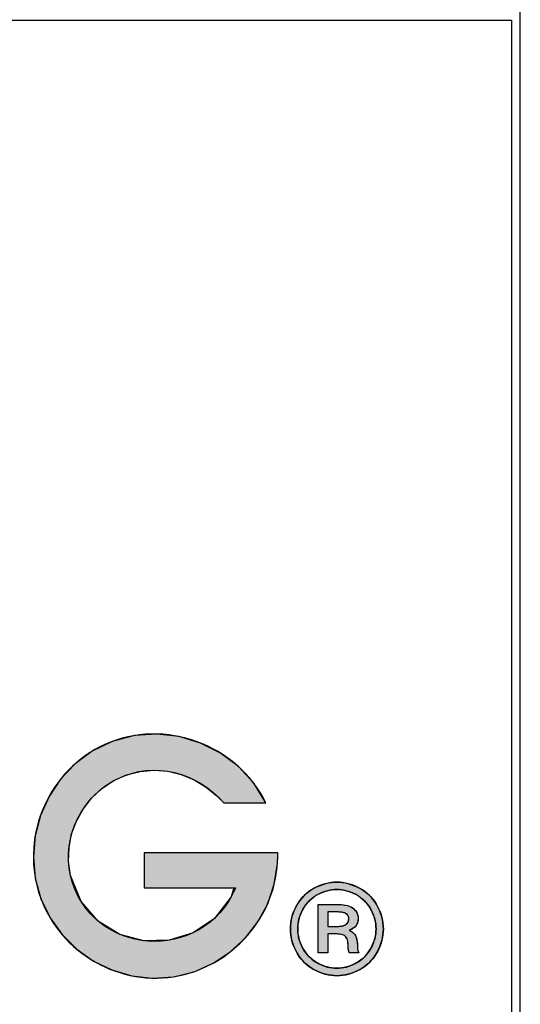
# Model space of a CAD drawing. Header units: inches. Extents: x 0 to 16.1, y 0 to 12.
# Tile 9 of 12: x 15.5 to 16, y 0.9 to 1.9. Entities that reach past the tile are written whole.
import ezdxf

# ---------------------------------------------------------------- set-up
doc = ezdxf.new("R2010")
doc.units = ezdxf.units.IN
doc.header["$MEASUREMENT"] = 0
doc.layers.add('Default', color=7, linetype='Continuous')
doc.layers.add('Layer_1', color=7, linetype='Continuous')

# ---------------------------------------------------------------- blocks, each defined once
blk = doc.blocks.new('block_2')
at = {"layer": 'Default', "linetype": 'Continuous'}
blk.add_hatch(color=7, dxfattribs=at).paths.add_polyline_path([(1.056640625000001, 0.1190999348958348), (1.056640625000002, 0.1178501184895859), (1.056640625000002, 0.1145353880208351), (1.056640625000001, 0.1098078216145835), (1.056640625, 0.1043194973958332), (1.056640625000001, 0.0987224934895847), (1.056640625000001, 0.0936688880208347), (1.056640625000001, 0.0898107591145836), (1.056640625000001, 0.0878001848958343), (1.05812743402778, 0.0876532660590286), (1.065147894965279, 0.0876532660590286), (1.076408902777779, 0.0876532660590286), (1.090214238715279, 0.0876532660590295), (1.10486768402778, 0.0876532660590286), (1.118673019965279, 0.0876532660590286), (1.12993402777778, 0.0876532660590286), (1.136954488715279, 0.0876532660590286), (1.134680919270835, 0.0797674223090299), (1.119760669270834, 0.0604260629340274), (1.100666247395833, 0.0474846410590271), (1.079049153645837, 0.0408476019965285), (1.056560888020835, 0.0404193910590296), (1.034852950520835, 0.0461044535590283), (1.015576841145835, 0.0578072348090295), (1.000384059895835, 0.0754321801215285), (0.9909261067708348, 0.0988837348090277), (0.9891624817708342, 0.1114258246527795), (0.9895272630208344, 0.1238606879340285), (0.991890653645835, 0.1359598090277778), (0.9961228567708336, 0.147494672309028), (1.002094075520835, 0.1582367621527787), (1.009674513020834, 0.1679575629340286), (1.018734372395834, 0.1764285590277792), (1.029143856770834, 0.1834212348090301), (1.04088982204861, 0.1887377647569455), (1.05317654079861, 0.1919200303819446), (1.065609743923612, 0.1929747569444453), (1.077964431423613, 0.1920035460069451), (1.090015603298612, 0.1891079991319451), (1.101538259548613, 0.1843897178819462), (1.112307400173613, 0.1779503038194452), (1.122098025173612, 0.1698913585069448), (1.128146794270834, 0.1636691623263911), (1.130561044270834, 0.1636691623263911), (1.135193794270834, 0.1636691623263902), (1.141262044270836, 0.1636691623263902), (1.147982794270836, 0.1636691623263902), (1.154573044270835, 0.1636691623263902), (1.160249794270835, 0.1636691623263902), (1.164230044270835, 0.1636691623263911), (1.165730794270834, 0.1636691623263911), (1.154846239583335, 0.181251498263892), (1.141107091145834, 0.1961930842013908), (1.125038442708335, 0.2082848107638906), (1.107165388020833, 0.21731756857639), (1.088013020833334, 0.223082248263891), (1.068106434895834, 0.2253697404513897), (1.047970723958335, 0.2239709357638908), (1.028130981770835, 0.2186767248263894), (1.010259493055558, 0.2099786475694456), (0.9949627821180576, 0.1986641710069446), (0.9820243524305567, 0.1850080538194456), (0.9716329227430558, 0.1694366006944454), (0.9639772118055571, 0.1523761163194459), (0.9592459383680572, 0.1342529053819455), (0.9576278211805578, 0.115493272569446), (0.9593115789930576, 0.096523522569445), (0.9644251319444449, 0.0779277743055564), (0.9725727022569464, 0.0609363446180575), (0.9833690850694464, 0.0458355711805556), (0.9964454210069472, 0.0328621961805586), (1.011432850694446, 0.0222529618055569), (1.027962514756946, 0.0142446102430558), (1.045665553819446, 0.0090738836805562), (1.064173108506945, 0.0069775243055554), (1.083116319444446, 0.0081922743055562), (1.101434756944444, 0.0127238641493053), (1.118436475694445, 0.0202328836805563), (1.133821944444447, 0.0303944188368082), (1.147291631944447, 0.0428835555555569), (1.158546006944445, 0.0573753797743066), (1.167285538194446, 0.0735449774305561), (1.173210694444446, 0.0910674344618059), (1.176021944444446, 0.1096178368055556), (1.176215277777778, 0.1160304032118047), (1.17621527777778, 0.1162987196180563), (1.17621527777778, 0.1167291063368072), (1.176215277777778, 0.117256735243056), (1.176215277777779, 0.1178167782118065), (1.176215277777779, 0.1183444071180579), (1.176215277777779, 0.1187747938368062), (1.176215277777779, 0.1190431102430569), (1.175656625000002, 0.1190999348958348), (1.168011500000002, 0.1190999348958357), (1.153341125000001, 0.1190999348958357), (1.134125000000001, 0.1190999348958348), (1.112842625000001, 0.1190999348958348), (1.091973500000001, 0.1190999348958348), (1.073997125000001, 0.1190999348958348), (1.061393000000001, 0.1190999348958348)])
at = {"layer": 'Default', "color": 7, "linetype": 'Continuous'}
blk.add_lwpolyline([(1.056640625, 0.1190999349), (1.056640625, 0.1178501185), (1.056640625, 0.114535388), (1.056640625, 0.1098078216), (1.056640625, 0.1043194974), (1.056640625, 0.0987224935), (1.056640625, 0.093668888), (1.056640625, 0.0898107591), (1.056640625, 0.08780018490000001), (1.058127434, 0.08765326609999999), (1.065147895, 0.08765326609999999), (1.0764089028, 0.08765326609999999), (1.0902142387, 0.08765326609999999), (1.104867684, 0.08765326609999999), (1.11867302, 0.08765326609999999), (1.1299340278, 0.08765326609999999), (1.1369544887, 0.08765326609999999), (1.1346809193, 0.0797674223), (1.1197606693, 0.0604260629), (1.1006662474, 0.0474846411), (1.0790491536, 0.040847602), (1.056560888, 0.0404193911), (1.0348529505, 0.0461044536), (1.0155768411, 0.0578072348), (1.0003840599, 0.0754321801), (0.9909261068, 0.0988837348), (0.9891624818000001, 0.1114258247), (0.9895272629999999, 0.1238606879), (0.9918906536, 0.135959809), (0.9961228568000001, 0.1474946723), (1.0020940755, 0.1582367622), (1.009674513, 0.1679575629), (1.0187343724, 0.176428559), (1.0291438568, 0.1834212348), (1.040889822, 0.1887377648), (1.0531765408, 0.1919200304), (1.0656097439, 0.1929747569), (1.0779644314, 0.192003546), (1.0900156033, 0.1891079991), (1.1015382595, 0.1843897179), (1.1123074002, 0.1779503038), (1.1220980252, 0.1698913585), (1.1281467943, 0.1636691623), (1.1305610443, 0.1636691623), (1.1351937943, 0.1636691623), (1.1412620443, 0.1636691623), (1.1479827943, 0.1636691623), (1.1545730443, 0.1636691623), (1.1602497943, 0.1636691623), (1.1642300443, 0.1636691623), (1.1657307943, 0.1636691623), (1.1548462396, 0.1812514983), (1.1411070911, 0.1961930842), (1.1250384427, 0.2082848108), (1.107165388, 0.2173175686), (1.0880130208, 0.2230822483), (1.0681064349, 0.2253697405), (1.047970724, 0.2239709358), (1.0281309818, 0.2186767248), (1.0102594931, 0.2099786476), (0.9949627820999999, 0.198664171), (0.9820243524, 0.1850080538), (0.9716329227, 0.1694366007), (0.9639772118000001, 0.1523761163), (0.9592459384, 0.1342529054), (0.9576278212, 0.1154932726), (0.9593115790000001, 0.0965235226), (0.9644251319, 0.0779277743), (0.9725727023, 0.0609363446), (0.9833690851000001, 0.0458355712), (0.9964454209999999, 0.0328621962), (1.0114328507, 0.0222529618), (1.0279625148, 0.0142446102), (1.0456655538, 0.0090738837), (1.0641731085, 0.0069775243), (1.0831163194, 0.0081922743), (1.1014347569, 0.0127238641), (1.1184364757, 0.0202328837), (1.1338219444, 0.0303944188), (1.1472916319, 0.0428835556), (1.1585460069, 0.05737537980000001), (1.1672855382, 0.0735449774), (1.1732106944, 0.09106743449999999), (1.1760219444, 0.1096178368), (1.1762152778, 0.1160304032), (1.1762152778, 0.1162987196), (1.1762152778, 0.1167291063), (1.1762152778, 0.1172567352), (1.1762152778, 0.1178167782), (1.1762152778, 0.1183444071), (1.1762152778, 0.1187747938), (1.1762152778, 0.1190431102), (1.175656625, 0.1190999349), (1.1680115, 0.1190999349), (1.153341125, 0.1190999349), (1.134125, 0.1190999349), (1.112842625, 0.1190999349), (1.0919735, 0.1190999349), (1.073997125, 0.1190999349), (1.061393, 0.1190999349), (1.056640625, 0.1190999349)], close=True, dxfattribs=at)
for points, knots in [([(1.165730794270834, 0.1636691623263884), (1.139946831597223, 0.215983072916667), (1.075046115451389, 0.240152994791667), (1.021674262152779, 0.2160101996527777), (0.9721815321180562, 0.1936170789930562), (0.9463433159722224, 0.1358981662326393), (0.9623616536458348, 0.0839708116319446), (0.9781222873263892, 0.0328708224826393), (1.030232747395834, 0), (1.083116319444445, 0.0081922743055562), (1.135552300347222, 0.0163438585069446), (1.176215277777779, 0.0627170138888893), (1.176215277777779, 0.1159735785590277)], [0, 0, 0, 0, 0.25, 0.25, 0.25, 0.5, 0.5, 0.5, 0.75, 0.75, 0.75, 1, 1, 1, 1]), ([(1.138441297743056, 0.0876532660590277), (1.109971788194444, 0.0189208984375), (1.007703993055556, 0.025736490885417), (0.990926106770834, 0.0988837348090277), (0.982950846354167, 0.1336602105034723), (1.001112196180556, 0.1698404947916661), (1.032891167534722, 0.1853841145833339), (1.065782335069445, 0.2014634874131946), (1.104709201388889, 0.190958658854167), (1.127970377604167, 0.1636691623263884)], [0, 0, 0, 0, 0.3333333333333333, 0.3333333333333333, 0.3333333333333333, 0.6666666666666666, 0.6666666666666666, 0.6666666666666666, 1, 1, 1, 1])]:
    blk.add_open_spline(points, degree=3, knots=knots, dxfattribs=at)
for points in [[(1.127970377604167, 0.1636691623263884), (1.127970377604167, 0.1636691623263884), (1.165730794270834, 0.1636691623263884), (1.165730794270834, 0.1636691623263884)], [(1.056640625, 0.119099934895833), (1.056640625, 0.119099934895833), (1.056640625, 0.0876532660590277), (1.056640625, 0.0876532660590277)], [(1.176215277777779, 0.119099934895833), (1.176215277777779, 0.119099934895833), (1.056640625, 0.119099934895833), (1.056640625, 0.119099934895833)], [(1.176215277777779, 0.1159735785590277), (1.176215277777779, 0.1159735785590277), (1.176215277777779, 0.119099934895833), (1.176215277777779, 0.119099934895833)], [(1.056640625, 0.0876532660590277), (1.056640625, 0.0876532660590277), (1.138441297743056, 0.0876532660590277), (1.138441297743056, 0.0876532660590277)]]:
    blk.add_open_spline(points, degree=3, dxfattribs=at)
blk = doc.blocks.new('block_5')
at = {"layer": 'Layer_1', "linetype": 'Continuous'}
h = blk.add_hatch(color=7, dxfattribs=at)
h.paths.add_polyline_path([(0.0415445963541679, 0.0836181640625), (0.0390655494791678, 0.0835405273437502), (0.0365985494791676, 0.0833076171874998), (0.0341427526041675, 0.0829194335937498), (0.031697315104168, 0.0823759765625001), (0.0292613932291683, 0.0816772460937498), (0.0268341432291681, 0.080823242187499), (0.0244147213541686, 0.0798139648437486), (0.0220022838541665, 0.0786494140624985), (0.0196351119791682, 0.0773327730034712), (0.0173912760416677, 0.0758804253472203), (0.0152711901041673, 0.0742942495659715), (0.013275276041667, 0.0725741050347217), (0.0114039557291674, 0.0707198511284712), (0.0096576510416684, 0.0687313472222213), (0.008036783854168, 0.0666084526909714), (0.0065417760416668, 0.0643510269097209), (0.0051750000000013, 0.0619643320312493), (0.003962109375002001, 0.0595281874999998), (0.0029109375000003, 0.0570688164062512), (0.0020214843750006, 0.0545859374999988), (0.0012937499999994, 0.0520792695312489), (0.0007277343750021, 0.0495485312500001), (0.0003234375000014, 0.0469934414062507), (8.0859375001e-05, 0.0444137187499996), (9e-16, 0.04180908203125), (7.91250000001e-05, 0.0392332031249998), (0.0003165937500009, 0.0366813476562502), (0.0007125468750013, 0.0341535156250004), (0.0012671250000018, 0.0316497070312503), (0.0019804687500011, 0.0291699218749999), (0.0028527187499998, 0.0267141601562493), (0.0038840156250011, 0.0242824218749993), (0.0050745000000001, 0.0218747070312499), (0.0064112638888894, 0.0195136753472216), (0.0078761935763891, 0.0172730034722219), (0.0094704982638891, 0.015158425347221), (0.0111937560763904, 0.0131700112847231), (0.0130455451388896, 0.0113078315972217), (0.0150254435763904, 0.0095719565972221), (0.0171330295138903, 0.0079624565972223), (0.0193678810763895, 0.0064794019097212), (0.0217254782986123, 0.0051247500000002), (0.0241327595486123, 0.0039230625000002), (0.0265636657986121, 0.002881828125), (0.0290183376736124, 0.0020009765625), (0.0314969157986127, 0.0012804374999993), (0.0339995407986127, 0.000720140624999), (0.0365263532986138, 0.0003200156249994), (0.039077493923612, 7.99921874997e-05), (0.0416531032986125, 0), (0.0442011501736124, 7.99921874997e-05), (0.0467281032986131, 0.0003200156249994), (0.04923396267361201, 0.000720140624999), (0.0517187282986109, 0.0012804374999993), (0.0541824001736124, 0.0020009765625), (0.0566249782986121, 0.002881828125), (0.0590464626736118, 0.0039230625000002), (0.0614468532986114, 0.0051247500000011), (0.0638057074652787, 0.0064794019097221), (0.06604437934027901, 0.0079624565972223), (0.0681553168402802, 0.0095719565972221), (0.0701385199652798, 0.0113078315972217), (0.0719939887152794, 0.0131700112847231), (0.0737217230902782, 0.0151584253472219), (0.07532172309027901, 0.0172730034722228), (0.0767939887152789, 0.0195136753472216), (0.0781336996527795, 0.0218747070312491), (0.0793171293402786, 0.0242824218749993), (0.0803441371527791, 0.0267141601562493), (0.0812143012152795, 0.0291699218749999), (0.0819271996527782, 0.0316497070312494), (0.0824824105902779, 0.0341535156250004), (0.0828795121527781, 0.0366813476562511), (0.0831180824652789, 0.0392332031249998), (0.0831976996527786, 0.04180908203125), (0.0831163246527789, 0.0444137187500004), (0.0828724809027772, 0.0469934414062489), (0.0824665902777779, 0.0495485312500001), (0.08189907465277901, 0.0520792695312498), (0.0811703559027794, 0.0545859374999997), (0.080280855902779, 0.0570688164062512), (0.0792309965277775, 0.0595281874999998), (0.0780211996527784, 0.0619643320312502), (0.0766589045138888, 0.0643510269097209), (0.07516720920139, 0.0666084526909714), (0.0735480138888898, 0.0687313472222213), (0.0718014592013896, 0.0707198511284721), (0.06992768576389, 0.0725741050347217), (0.0679268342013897, 0.0742942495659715), (0.0657990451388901, 0.0758804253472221), (0.0635444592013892, 0.0773327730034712), (0.061171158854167, 0.0786494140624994), (0.0587629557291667, 0.0798139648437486), (0.0563418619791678, 0.080823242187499), (0.0539078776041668, 0.0816772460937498), (0.0514610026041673, 0.0823759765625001), (0.0490012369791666, 0.0829194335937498), (0.0465285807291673, 0.0833076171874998), (0.0440430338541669, 0.0835405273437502)])
h.paths.add_polyline_path([(0.0415445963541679, 0.0770602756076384), (0.0394415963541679, 0.0769943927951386), (0.0373510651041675, 0.0767968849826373), (0.0352725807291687, 0.0764679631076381), (0.0332057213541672, 0.0760078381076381), (0.0311500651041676, 0.0754167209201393), (0.0291051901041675, 0.0746948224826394), (0.0270706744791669, 0.0738423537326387), (0.0250460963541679, 0.0728595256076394), (0.0230556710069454, 0.07174705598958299), (0.0211671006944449, 0.0705188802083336), (0.019384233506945, 0.0691775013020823), (0.0177072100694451, 0.0677228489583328), (0.016136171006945, 0.0661548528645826), (0.0146712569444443, 0.0644734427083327), (0.0133126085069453, 0.0626785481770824), (0.0120603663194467, 0.060770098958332), (0.0109131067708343, 0.0587533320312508), (0.0098896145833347, 0.0566972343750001), (0.009003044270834, 0.0546231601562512), (0.0082532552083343, 0.0525312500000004), (0.0076401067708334, 0.0504216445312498), (0.0071634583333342, 0.0482944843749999), (0.0068231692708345, 0.0461499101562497), (0.0066190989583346, 0.0439880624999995), (0.0065511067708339, 0.04180908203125), (0.0066184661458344, 0.0396569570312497), (0.0068204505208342, 0.0375219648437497), (0.0071569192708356, 0.0354042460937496), (0.0076277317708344, 0.033303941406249), (0.0082327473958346, 0.0312211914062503), (0.0089718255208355, 0.0291561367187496), (0.0098448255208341, 0.0271089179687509), (0.0108516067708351, 0.0250796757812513), (0.0119887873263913, 0.0230869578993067), (0.0132336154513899, 0.0211966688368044), (0.0145829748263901, 0.0194144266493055), (0.0160370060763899, 0.0177400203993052), (0.0175958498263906, 0.0161732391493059), (0.0192596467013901, 0.0147138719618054), (0.0210285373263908, 0.013361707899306), (0.0229026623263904, 0.0121165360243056), (0.0248789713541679, 0.0109796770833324), (0.0268965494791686, 0.0099709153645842), (0.0289328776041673, 0.0090964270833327), (0.0309879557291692, 0.0083562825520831), (0.0330617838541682, 0.0077505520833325), (0.0351543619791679, 0.0072793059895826), (0.0372656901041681, 0.0069426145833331), (0.0393957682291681, 0.006740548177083), (0.0415445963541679, 0.006673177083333), (0.0437161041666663, 0.006740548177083), (0.0458654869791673, 0.0069426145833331), (0.0479928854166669, 0.0072793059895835), (0.0500984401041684, 0.0077505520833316), (0.0521822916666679, 0.0083562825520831), (0.0542445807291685, 0.0090964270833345), (0.0562854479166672, 0.0099709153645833), (0.0583050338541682, 0.0109796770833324), (0.0602817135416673, 0.0121165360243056), (0.0621569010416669, 0.013361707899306), (0.0639273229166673, 0.0147138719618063), (0.0655926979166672, 0.0161732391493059), (0.0671527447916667, 0.0177400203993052), (0.0686071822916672, 0.0194144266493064), (0.0699557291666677, 0.0211966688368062), (0.0711981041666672, 0.0230869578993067), (0.0723340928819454, 0.0250796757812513), (0.0733448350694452, 0.0271089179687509), (0.0742208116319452, 0.0291561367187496), (0.0749620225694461, 0.0312211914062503), (0.0755684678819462, 0.0333039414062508), (0.0760401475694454, 0.0354042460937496), (0.0763770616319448, 0.0375219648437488), (0.0765792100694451, 0.0396569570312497), (0.0766465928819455, 0.04180908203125), (0.0765780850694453, 0.0439880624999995), (0.0763727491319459, 0.0461499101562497), (0.0760308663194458, 0.0482944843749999), (0.0755527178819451, 0.0504216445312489), (0.0749385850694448, 0.0525312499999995), (0.0741887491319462, 0.0546231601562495), (0.0733034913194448, 0.0566972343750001), (0.0722830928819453, 0.0587533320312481), (0.0711343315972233, 0.0607700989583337), (0.0698784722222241, 0.0626785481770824), (0.0685171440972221, 0.0644734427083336), (0.0670503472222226, 0.0661548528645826), (0.0654780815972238, 0.0677228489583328), (0.0638003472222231, 0.0691775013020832), (0.062017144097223, 0.0705188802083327), (0.0601284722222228, 0.0717470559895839), (0.0581378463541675, 0.0728595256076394), (0.0561104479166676, 0.0738423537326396), (0.0540699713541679, 0.0746948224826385), (0.0520162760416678, 0.0754167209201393), (0.0499492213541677, 0.0760078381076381), (0.0478686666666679, 0.0764679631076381), (0.0457744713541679, 0.07679688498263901), (0.0436664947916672, 0.0769943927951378)])
h = blk.add_hatch(color=7, dxfattribs=at)
h.paths.add_polyline_path([(0.0249972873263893, 0.0637139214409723), (0.0249972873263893, 0.06001476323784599), (0.0249972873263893, 0.0509350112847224), (0.0249972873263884, 0.0395012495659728), (0.0249972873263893, 0.028740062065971), (0.0249972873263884, 0.0216780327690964), (0.0251506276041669, 0.020467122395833), (0.0264116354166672, 0.020467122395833), (0.0284598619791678, 0.020467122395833), (0.030704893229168, 0.020467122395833), (0.0325563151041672, 0.0204671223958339), (0.0334237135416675, 0.020467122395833), (0.0334337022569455, 0.0216265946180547), (0.0334337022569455, 0.0249995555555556), (0.0334337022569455, 0.029423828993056), (0.0334337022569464, 0.033716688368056), (0.0334337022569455, 0.0366954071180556), (0.0334934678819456, 0.0373670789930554), (0.0342704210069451, 0.0373670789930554), (0.0356300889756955, 0.0373670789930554), (0.0371690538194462, 0.0373670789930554), (0.0384838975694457, 0.0373670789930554), (0.039171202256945, 0.0373670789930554), (0.0407800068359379, 0.0373475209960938), (0.0426079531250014, 0.0372647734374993), (0.0442047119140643, 0.0371170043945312), (0.0455707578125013, 0.0369039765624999), (0.0467065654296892, 0.0366254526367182), (0.0476064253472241, 0.0362812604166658), (0.0483441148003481, 0.0358729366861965), (0.0489985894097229, 0.0354010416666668), (0.0495707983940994, 0.0348653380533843), (0.050061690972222, 0.0342655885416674), (0.0504722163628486, 0.033601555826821), (0.0508097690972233, 0.0328301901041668), (0.0510962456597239, 0.0318218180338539), (0.0513342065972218, 0.030568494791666), (0.0515246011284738, 0.0290711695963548), (0.0516683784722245, 0.0273307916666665), (0.0517582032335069, 0.0254560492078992), (0.0517969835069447, 0.0243768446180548), (0.0518995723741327, 0.0233712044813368), (0.0520664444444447, 0.0224388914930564), (0.0522980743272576, 0.0215796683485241), (0.0525949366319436, 0.0207932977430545), (0.052984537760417, 0.020467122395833), (0.054364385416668, 0.020467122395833), (0.056467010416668, 0.020467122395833), (0.0587010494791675, 0.020467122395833), (0.0604751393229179, 0.020467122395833), (0.0611979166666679, 0.020467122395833), (0.0609707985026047, 0.0210109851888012), (0.0607731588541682, 0.0215221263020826), (0.0606054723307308, 0.0220007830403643), (0.0604682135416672, 0.0224471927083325), (0.060361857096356, 0.0228615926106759), (0.0602790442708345, 0.0232562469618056), (0.0602081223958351, 0.0237338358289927), (0.0601542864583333, 0.0243168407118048), (0.0601165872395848, 0.0250043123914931), (0.0600940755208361, 0.0257953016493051), (0.0600858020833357, 0.0266888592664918), (0.0600075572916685, 0.0286453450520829), (0.0598117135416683, 0.0305533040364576), (0.0595034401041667, 0.032276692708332), (0.0590846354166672, 0.0338155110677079), (0.0585571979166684, 0.0351697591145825), (0.0579201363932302, 0.0363439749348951), (0.0571666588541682, 0.0373970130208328), (0.0563004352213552, 0.0383465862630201), (0.0553219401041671, 0.0391922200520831), (0.0542316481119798, 0.0399334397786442), (0.053030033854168, 0.0405697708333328), (0.0538598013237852, 0.0411244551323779), (0.0551591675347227, 0.0417419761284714), (0.0563134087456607, 0.0424355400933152), (0.057323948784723, 0.0432049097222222), (0.0581922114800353, 0.0440498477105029), (0.0589167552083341, 0.0449699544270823), (0.0595013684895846, 0.0459606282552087), (0.0599632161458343, 0.0470198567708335), (0.0603032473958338, 0.0481476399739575), (0.0605224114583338, 0.0493439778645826), (0.0606216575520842, 0.0506088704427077), (0.0605485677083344, 0.0525261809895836), (0.0601302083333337, 0.0546037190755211), (0.0593532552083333, 0.0565090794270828), (0.0582177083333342, 0.0582417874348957), (0.0567235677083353, 0.0598013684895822), (0.0549228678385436, 0.0611478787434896), (0.0531754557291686, 0.0620047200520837), (0.051061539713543, 0.0626878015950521), (0.0485811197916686, 0.0631973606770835), (0.0457341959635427, 0.063533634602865), (0.0425207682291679, 0.0636968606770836), (0.0405275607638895, 0.0637139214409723), (0.0379184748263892, 0.0637139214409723), (0.0339427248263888, 0.0637139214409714), (0.0297184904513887, 0.0637139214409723), (0.0263639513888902, 0.0637139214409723)])
h.paths.add_polyline_path([(0.0334337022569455, 0.0440334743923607), (0.0335348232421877, 0.0440334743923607), (0.0338183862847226, 0.0440334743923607), (0.0342546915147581, 0.0440334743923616), (0.0348140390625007, 0.0440334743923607), (0.0354667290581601, 0.0440334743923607), (0.0361830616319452, 0.0440334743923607), (0.0369333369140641, 0.0440334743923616), (0.0376878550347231, 0.0440334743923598), (0.0384169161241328, 0.0440334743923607), (0.0390908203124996, 0.0440334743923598), (0.03967986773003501, 0.0440334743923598), (0.0401543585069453, 0.0440334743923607), (0.0404845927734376, 0.0440334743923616), (0.0406408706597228, 0.0440334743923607), (0.0413142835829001, 0.04403810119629), (0.0422094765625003, 0.0440601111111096), (0.0430630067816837, 0.0441002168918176), (0.0438747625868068, 0.0441583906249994), (0.0446446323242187, 0.0442346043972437), (0.0453725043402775, 0.0443288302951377), (0.0460582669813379, 0.044441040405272), (0.0467018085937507, 0.0445712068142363), (0.0473030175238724, 0.0447193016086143), (0.0478617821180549, 0.0448852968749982), (0.0483779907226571, 0.0450691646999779), (0.0488515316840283, 0.0452708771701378), (0.0492822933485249, 0.0454904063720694), (0.0496701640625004, 0.0457277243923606), (0.0500156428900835, 0.0459822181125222), (0.0503330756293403, 0.0462491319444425), (0.0506272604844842, 0.0465274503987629), (0.0508981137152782, 0.0468172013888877), (0.0511455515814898, 0.0471184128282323), (0.05136949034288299, 0.0474311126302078), (0.0515698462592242, 0.0477553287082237), (0.0517465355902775, 0.0480910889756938), (0.0518994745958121, 0.0484384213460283), (0.05202857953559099, 0.0487973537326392), (0.0521337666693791, 0.0491679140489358), (0.0522149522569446, 0.049550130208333), (0.0522720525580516, 0.0499440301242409), (0.0523049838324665, 0.0503496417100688), (0.0523136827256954, 0.0507665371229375), (0.0522993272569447, 0.0511783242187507), (0.0522626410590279, 0.0515771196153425), (0.0522036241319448, 0.0519628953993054), (0.0521222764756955, 0.0523356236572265), (0.05201859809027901, 0.0526952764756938), (0.0518925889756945, 0.0530418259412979), (0.0517442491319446, 0.053375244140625), (0.0515735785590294, 0.0536955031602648), (0.0513805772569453, 0.0540025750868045), (0.051165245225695, 0.0542964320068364), (0.0509275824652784, 0.0545770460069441), (0.0506675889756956, 0.0548443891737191), (0.0503852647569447, 0.0550984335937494), (0.0500806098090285, 0.0553391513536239), (0.049743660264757, 0.0555677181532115), (0.0493575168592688, 0.0557800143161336), (0.0489218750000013, 0.0559756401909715), (0.0484367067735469, 0.0561546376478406), (0.0479019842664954, 0.0563170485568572), (0.0473176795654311, 0.0564629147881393), (0.0466837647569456, 0.0565922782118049), (0.0460002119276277, 0.0567051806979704), (0.0452669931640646, 0.0568016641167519), (0.0444840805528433, 0.0568817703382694), (0.0436514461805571, 0.0569455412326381), (0.0427690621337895, 0.0569930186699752), (0.0418369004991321, 0.0570242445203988), (0.0408549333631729, 0.0570392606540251), (0.0403862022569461, 0.0570407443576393), (0.0401838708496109, 0.0570407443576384), (0.0398213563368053, 0.0570407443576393), (0.0393274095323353, 0.0570407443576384), (0.0387307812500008, 0.0570407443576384), (0.0380602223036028, 0.0570407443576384), (0.0373444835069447, 0.0570407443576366), (0.0366123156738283, 0.0570407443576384), (0.03589246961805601, 0.0570407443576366), (0.0352136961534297, 0.0570407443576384), (0.0346047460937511, 0.0570407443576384), (0.0340943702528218, 0.0570407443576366), (0.0337113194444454, 0.0570407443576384), (0.0334843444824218, 0.0570407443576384), (0.0334337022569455, 0.0570253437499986), (0.0334337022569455, 0.0567436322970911), (0.0334337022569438, 0.0561483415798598), (0.0334337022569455, 0.05529300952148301), (0.0334337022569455, 0.054231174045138), (0.0334337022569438, 0.0530163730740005), (0.0334337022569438, 0.0517021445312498), (0.0334337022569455, 0.0503420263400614), (0.0334337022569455, 0.04898955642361), (0.0334337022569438, 0.0476982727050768), (0.0334337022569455, 0.0465217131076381), (0.0334337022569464, 0.0455134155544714), (0.0334337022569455, 0.0447269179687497), (0.0334337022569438, 0.044215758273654)])
at = {"layer": 'Layer_1', "color": 7, "linetype": 'Continuous'}
for points in [[(0.0415445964, 0.0836181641), (0.04404303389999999, 0.0835405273), (0.0465285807, 0.0833076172), (0.049001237, 0.08291943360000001), (0.0514610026, 0.0823759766), (0.0539078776, 0.0816772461), (0.056341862, 0.08082324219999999), (0.0587629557, 0.0798139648), (0.06117115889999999, 0.0786494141), (0.0635444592, 0.077332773), (0.0657990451, 0.0758804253), (0.0679268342, 0.0742942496), (0.0699276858, 0.072574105), (0.0718014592, 0.07071985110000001), (0.0735480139, 0.0687313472), (0.0751672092, 0.0666084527), (0.0766589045, 0.06435102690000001), (0.0780211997, 0.061964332), (0.0792309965, 0.0595281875), (0.0802808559, 0.0570688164), (0.0811703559, 0.0545859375), (0.08189907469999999, 0.0520792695), (0.0824665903, 0.0495485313), (0.0828724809, 0.0469934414), (0.0831163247, 0.0444137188), (0.0831976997, 0.041809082), (0.0831180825, 0.0392332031), (0.08287951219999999, 0.0366813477), (0.0824824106, 0.0341535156), (0.0819271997, 0.031649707), (0.0812143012, 0.0291699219), (0.0803441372, 0.0267141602), (0.0793171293, 0.0242824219), (0.0781336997, 0.021874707), (0.0767939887, 0.0195136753), (0.0753217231, 0.0172730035), (0.0737217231, 0.0151584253), (0.0719939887, 0.0131700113), (0.07013852, 0.0113078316), (0.06815531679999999, 0.0095719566), (0.0660443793, 0.0079624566), (0.0638057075, 0.006479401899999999), (0.0614468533, 0.00512475), (0.0590464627, 0.0039230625), (0.0566249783, 0.0028818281), (0.05418240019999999, 0.0020009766), (0.0517187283, 0.0012804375), (0.04923396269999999, 0.0007201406), (0.0467281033, 0.0003200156), (0.0442011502, 7.99922e-05), (0.0416531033, 0), (0.0390774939, 7.99922e-05), (0.0365263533, 0.0003200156), (0.0339995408, 0.0007201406), (0.0314969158, 0.0012804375), (0.0290183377, 0.0020009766), (0.0265636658, 0.0028818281), (0.0241327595, 0.0039230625), (0.0217254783, 0.00512475), (0.0193678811, 0.006479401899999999), (0.0171330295, 0.0079624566), (0.0150254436, 0.0095719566), (0.0130455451, 0.0113078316), (0.0111937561, 0.0131700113), (0.0094704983, 0.0151584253), (0.0078761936, 0.0172730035), (0.0064112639, 0.0195136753), (0.0050745, 0.021874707), (0.0038840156, 0.0242824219), (0.0028527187, 0.0267141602), (0.0019804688, 0.0291699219), (0.001267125, 0.031649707), (0.0007125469, 0.0341535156), (0.0003165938, 0.0366813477), (7.9125e-05, 0.0392332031), (0, 0.041809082), (8.08594e-05, 0.0444137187), (0.0003234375, 0.0469934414), (0.0007277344, 0.0495485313), (0.00129375, 0.0520792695), (0.0020214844, 0.0545859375), (0.0029109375, 0.0570688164), (0.0039621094, 0.0595281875), (0.005175, 0.061964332), (0.006541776, 0.06435102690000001), (0.0080367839, 0.0666084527), (0.009657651, 0.0687313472), (0.0114039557, 0.07071985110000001), (0.013275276, 0.072574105), (0.0152711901, 0.0742942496), (0.017391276, 0.0758804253), (0.019635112, 0.077332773), (0.0220022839, 0.0786494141), (0.0244147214, 0.0798139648), (0.0268341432, 0.08082324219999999), (0.0292613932, 0.0816772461), (0.0316973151, 0.0823759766), (0.0341427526, 0.08291943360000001), (0.0365985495, 0.0833076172), (0.0390655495, 0.0835405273), (0.0415445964, 0.0836181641)], [(0.0415445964, 0.07706027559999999), (0.0394415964, 0.0769943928), (0.0373510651, 0.076796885), (0.0352725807, 0.0764679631), (0.0332057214, 0.0760078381), (0.0311500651, 0.0754167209), (0.0291051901, 0.0746948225), (0.0270706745, 0.0738423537), (0.0250460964, 0.0728595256), (0.023055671, 0.07174705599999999), (0.0211671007, 0.0705188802), (0.0193842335, 0.0691775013), (0.0177072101, 0.067722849), (0.016136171, 0.0661548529), (0.0146712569, 0.0644734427), (0.0133126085, 0.0626785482), (0.0120603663, 0.060770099), (0.0109131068, 0.05875333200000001), (0.009889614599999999, 0.0566972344), (0.0090030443, 0.05462316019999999), (0.0082532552, 0.05253125), (0.0076401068, 0.0504216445), (0.0071634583, 0.0482944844), (0.0068231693, 0.0461499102), (0.006619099, 0.0439880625), (0.0065511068, 0.041809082), (0.0066184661, 0.039656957), (0.0068204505, 0.0375219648), (0.007156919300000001, 0.0354042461), (0.007627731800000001, 0.0333039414), (0.0082327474, 0.0312211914), (0.0089718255, 0.0291561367), (0.009844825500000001, 0.027108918), (0.0108516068, 0.0250796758), (0.0119887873, 0.0230869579), (0.0132336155, 0.0211966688), (0.0145829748, 0.0194144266), (0.0160370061, 0.0177400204), (0.0175958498, 0.0161732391), (0.0192596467, 0.014713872), (0.0210285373, 0.0133617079), (0.0229026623, 0.012116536), (0.0248789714, 0.0109796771), (0.0268965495, 0.0099709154), (0.0289328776, 0.0090964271), (0.0309879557, 0.0083562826), (0.0330617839, 0.0077505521), (0.035154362, 0.007279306), (0.0372656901, 0.0069426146), (0.0393957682, 0.0067405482), (0.0415445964, 0.006673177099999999), (0.0437161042, 0.0067405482), (0.045865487, 0.0069426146), (0.0479928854, 0.007279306), (0.0500984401, 0.0077505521), (0.0521822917, 0.0083562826), (0.0542445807, 0.0090964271), (0.0562854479, 0.0099709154), (0.0583050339, 0.0109796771), (0.06028171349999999, 0.012116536), (0.06215690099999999, 0.0133617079), (0.0639273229, 0.014713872), (0.0655926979, 0.0161732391), (0.06715274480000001, 0.0177400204), (0.0686071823, 0.0194144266), (0.0699557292, 0.0211966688), (0.0711981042, 0.0230869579), (0.0723340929, 0.0250796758), (0.07334483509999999, 0.027108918), (0.0742208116, 0.0291561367), (0.0749620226, 0.0312211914), (0.0755684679, 0.0333039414), (0.0760401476, 0.0354042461), (0.0763770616, 0.0375219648), (0.0765792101, 0.039656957), (0.0766465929, 0.041809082), (0.0765780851, 0.0439880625), (0.0763727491, 0.0461499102), (0.0760308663, 0.0482944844), (0.0755527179, 0.0504216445), (0.0749385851, 0.05253125), (0.0741887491, 0.05462316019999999), (0.0733034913, 0.0566972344), (0.0722830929, 0.05875333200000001), (0.0711343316, 0.060770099), (0.0698784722, 0.0626785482), (0.0685171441, 0.0644734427), (0.0670503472, 0.0661548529), (0.0654780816, 0.067722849), (0.0638003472, 0.0691775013), (0.0620171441, 0.0705188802), (0.0601284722, 0.07174705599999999), (0.0581378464, 0.0728595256), (0.0561104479, 0.0738423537), (0.0540699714, 0.0746948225), (0.05201627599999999, 0.0754167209), (0.04994922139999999, 0.0760078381), (0.0478686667, 0.0764679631), (0.0457744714, 0.076796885), (0.0436664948, 0.0769943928), (0.0415445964, 0.07706027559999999)], [(0.0249972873, 0.0637139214), (0.0263639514, 0.0637139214), (0.0297184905, 0.0637139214), (0.0339427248, 0.0637139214), (0.0379184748, 0.0637139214), (0.0405275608, 0.0637139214), (0.0425207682, 0.0636968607), (0.045734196, 0.0635336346), (0.0485811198, 0.0631973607), (0.0510615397, 0.0626878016), (0.05317545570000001, 0.0620047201), (0.0549228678, 0.0611478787), (0.0567235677, 0.05980136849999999), (0.0582177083, 0.0582417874), (0.0593532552, 0.0565090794), (0.0601302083, 0.0546037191), (0.06054856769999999, 0.052526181), (0.0606216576, 0.0506088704), (0.0605224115, 0.0493439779), (0.0603032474, 0.04814764), (0.0599632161, 0.0470198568), (0.0595013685, 0.0459606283), (0.0589167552, 0.0449699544), (0.0581922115, 0.0440498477), (0.0573239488, 0.0432049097), (0.0563134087, 0.0424355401), (0.0551591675, 0.0417419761), (0.0538598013, 0.0411244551), (0.0530300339, 0.0405697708), (0.05423164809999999, 0.0399334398), (0.05532194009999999, 0.0391922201), (0.0563004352, 0.0383465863), (0.05716665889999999, 0.037397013), (0.0579201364, 0.0363439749), (0.0585571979, 0.0351697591), (0.0590846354, 0.0338155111), (0.0595034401, 0.0322766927), (0.0598117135, 0.030553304), (0.06000755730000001, 0.0286453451), (0.0600858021, 0.0266888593), (0.0600940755, 0.0257953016), (0.06011658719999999, 0.0250043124), (0.0601542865, 0.0243168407), (0.0602081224, 0.0237338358), (0.06027904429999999, 0.023256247), (0.0603618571, 0.0228615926), (0.0604682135, 0.0224471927), (0.0606054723, 0.022000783), (0.0607731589, 0.0215221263), (0.0609707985, 0.0210109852), (0.0611979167, 0.0204671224), (0.06047513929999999, 0.0204671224), (0.0587010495, 0.0204671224), (0.0564670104, 0.0204671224), (0.0543643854, 0.0204671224), (0.0529845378, 0.0204671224), (0.0525949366, 0.0207932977), (0.0522980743, 0.0215796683), (0.0520664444, 0.0224388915), (0.0518995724, 0.0233712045), (0.0517969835, 0.0243768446), (0.05175820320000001, 0.0254560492), (0.05166837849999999, 0.0273307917), (0.0515246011, 0.0290711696), (0.0513342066, 0.0305684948), (0.0510962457, 0.03182181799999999), (0.0508097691, 0.0328301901), (0.0504722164, 0.0336015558), (0.050061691, 0.0342655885), (0.0495707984, 0.0348653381), (0.04899858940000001, 0.0354010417), (0.0483441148, 0.0358729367), (0.0476064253, 0.0362812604), (0.0467065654, 0.0366254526), (0.0455707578, 0.0369039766), (0.04420471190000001, 0.0371170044), (0.0426079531, 0.0372647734), (0.0407800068, 0.037347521), (0.0391712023, 0.037367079), (0.0384838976, 0.037367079), (0.0371690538, 0.037367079), (0.035630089, 0.037367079), (0.034270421, 0.037367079), (0.0334934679, 0.037367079), (0.0334337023, 0.0366954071), (0.0334337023, 0.0337166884), (0.0334337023, 0.029423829), (0.0334337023, 0.0249995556), (0.0334337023, 0.0216265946), (0.0334237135, 0.0204671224), (0.0325563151, 0.0204671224), (0.0307048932, 0.0204671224), (0.028459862, 0.0204671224), (0.0264116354, 0.0204671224), (0.0251506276, 0.0204671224), (0.0249972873, 0.0216780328), (0.0249972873, 0.0287400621), (0.0249972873, 0.0395012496), (0.0249972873, 0.0509350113), (0.0249972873, 0.0600147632), (0.0249972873, 0.0637139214)], [(0.0334337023, 0.0440334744), (0.0335348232, 0.0440334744), (0.0338183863, 0.0440334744), (0.0342546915, 0.0440334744), (0.0348140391, 0.0440334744), (0.0354667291, 0.0440334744), (0.0361830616, 0.0440334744), (0.0369333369, 0.0440334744), (0.037687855, 0.0440334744), (0.0384169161, 0.0440334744), (0.0390908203, 0.0440334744), (0.0396798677, 0.0440334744), (0.0401543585, 0.0440334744), (0.0404845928, 0.0440334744), (0.0406408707, 0.0440334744), (0.0413142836, 0.0440381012), (0.0422094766, 0.0440601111), (0.0430630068, 0.0441002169), (0.0438747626, 0.04415839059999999), (0.04464463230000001, 0.0442346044), (0.0453725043, 0.0443288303), (0.046058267, 0.0444410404), (0.04670180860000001, 0.0445712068), (0.0473030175, 0.0447193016), (0.0478617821, 0.0448852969), (0.04837799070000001, 0.0450691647), (0.0488515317, 0.0452708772), (0.0492822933, 0.0454904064), (0.0496701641, 0.0457277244), (0.0500156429, 0.04598221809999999), (0.0503330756, 0.0462491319), (0.0506272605, 0.0465274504), (0.0508981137, 0.04681720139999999), (0.0511455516, 0.0471184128), (0.0513694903, 0.0474311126), (0.0515698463, 0.0477553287), (0.0517465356, 0.048091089), (0.0518994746, 0.0484384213), (0.05202857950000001, 0.0487973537), (0.0521337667, 0.04916791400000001), (0.05221495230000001, 0.04955013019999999), (0.0522720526, 0.04994403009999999), (0.0523049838, 0.0503496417), (0.0523136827, 0.0507665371), (0.0522993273, 0.0511783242), (0.0522626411, 0.0515771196), (0.0522036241, 0.0519628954), (0.0521222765, 0.0523356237), (0.05201859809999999, 0.05269527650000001), (0.051892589, 0.0530418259), (0.0517442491, 0.0533752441), (0.0515735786, 0.0536955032), (0.05138057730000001, 0.0540025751), (0.05116524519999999, 0.054296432), (0.0509275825, 0.054577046), (0.05066758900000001, 0.0548443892), (0.0503852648, 0.0550984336), (0.0500806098, 0.05533915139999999), (0.04974366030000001, 0.0555677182), (0.0493575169, 0.0557800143), (0.048921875, 0.0559756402), (0.0484367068, 0.05615463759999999), (0.0479019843, 0.0563170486), (0.0473176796, 0.05646291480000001), (0.04668376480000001, 0.05659227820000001), (0.0460002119, 0.0567051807), (0.0452669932, 0.0568016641), (0.0444840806, 0.0568817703), (0.0436514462, 0.0569455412), (0.0427690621, 0.0569930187), (0.0418369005, 0.0570242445), (0.0408549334, 0.0570392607), (0.0403862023, 0.0570407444), (0.0401838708, 0.0570407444), (0.0398213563, 0.0570407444), (0.0393274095, 0.0570407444), (0.0387307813, 0.0570407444), (0.0380602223, 0.0570407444), (0.0373444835, 0.0570407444), (0.03661231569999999, 0.0570407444), (0.0358924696, 0.0570407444), (0.0352136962, 0.0570407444), (0.0346047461, 0.0570407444), (0.0340943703, 0.0570407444), (0.0337113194, 0.0570407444), (0.0334843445, 0.0570407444), (0.0334337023, 0.0570253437), (0.0334337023, 0.05674363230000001), (0.0334337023, 0.0561483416), (0.0334337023, 0.0552930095), (0.0334337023, 0.05423117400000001), (0.0334337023, 0.05301637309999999), (0.0334337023, 0.05170214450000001), (0.0334337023, 0.0503420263), (0.0334337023, 0.0489895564), (0.0334337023, 0.0476982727), (0.0334337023, 0.04652171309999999), (0.0334337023, 0.0455134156), (0.0334337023, 0.044726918), (0.0334337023, 0.0442157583), (0.0334337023, 0.0440334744)]]:
    blk.add_lwpolyline(points, close=True, dxfattribs=at)
for points, knots in [([(0.041544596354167, 0.0836181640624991), (0.048502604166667, 0.0836181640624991), (0.0553114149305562, 0.0818210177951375), (0.061971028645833, 0.0782267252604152), (0.0686442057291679, 0.0746256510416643), (0.0738525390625, 0.0694783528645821), (0.0775824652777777, 0.0627712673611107), (0.0813123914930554, 0.0560574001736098), (0.0831976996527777, 0.0490790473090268), (0.0831976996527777, 0.0418090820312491), (0.0831976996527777, 0.0346204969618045), (0.0813530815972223, 0.0277099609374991), (0.0777045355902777, 0.021077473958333), (0.0740288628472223, 0.0144449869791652), (0.0688747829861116, 0.0092705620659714), (0.0622422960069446, 0.0055609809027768), (0.0556233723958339, 0.0018513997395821), (0.0487603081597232, 0), (0.0416531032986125, 0), (0.034464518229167, 0), (0.0275607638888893, 0.0018513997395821), (0.0209282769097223, 0.0055609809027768), (0.0143093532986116, 0.0092705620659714), (0.0091552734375, 0.0144449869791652), (0.0055067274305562, 0.021077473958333), (0.0018310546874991, 0.0277099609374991), (0, 0.0346204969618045), (0, 0.0418090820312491), (0, 0.0490790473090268), (0.001871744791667, 0.0560574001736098), (0.005615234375, 0.0627712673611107), (0.009358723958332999, 0.0694783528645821), (0.014567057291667, 0.0746256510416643), (0.021199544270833, 0.0782267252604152), (0.0278862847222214, 0.0818210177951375), (0.0346408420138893, 0.0836181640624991), (0.041544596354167, 0.0836181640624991)], [0, 0, 0, 0, 0.0833333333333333, 0.0833333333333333, 0.0833333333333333, 0.1666666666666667, 0.1666666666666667, 0.1666666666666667, 0.25, 0.25, 0.25, 0.3333333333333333, 0.3333333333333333, 0.3333333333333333, 0.4166666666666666, 0.4166666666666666, 0.4166666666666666, 0.5, 0.5, 0.5, 0.5833333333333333, 0.5833333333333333, 0.5833333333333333, 0.6666666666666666, 0.6666666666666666, 0.6666666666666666, 0.75, 0.75, 0.75, 0.8333333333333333, 0.8333333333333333, 0.8333333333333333, 0.9166666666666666, 0.9166666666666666, 0.9166666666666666, 1, 1, 1, 1]), ([(0.041544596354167, 0.0770602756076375), (0.035685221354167, 0.0770602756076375), (0.0299750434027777, 0.0755343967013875), (0.024373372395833, 0.0725029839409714), (0.0187852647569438, 0.0694580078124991), (0.0144178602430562, 0.0651041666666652), (0.0112847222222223, 0.0594346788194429), (0.0081244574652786, 0.0537651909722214), (0.006551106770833, 0.0478854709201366), (0.006551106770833, 0.0418090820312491), (0.006551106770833, 0.0358072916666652), (0.0081108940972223, 0.0300021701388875), (0.0112169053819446, 0.0244072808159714), (0.0143364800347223, 0.0188056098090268), (0.0186631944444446, 0.0144585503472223), (0.024210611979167, 0.0113457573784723), (0.0297715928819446, 0.0082329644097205), (0.0355495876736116, 0.006673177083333), (0.041544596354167, 0.006673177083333), (0.047607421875, 0.006673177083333), (0.0534125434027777, 0.0082329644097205), (0.0589735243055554, 0.0113457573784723), (0.0645209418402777, 0.0144585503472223), (0.0688612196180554, 0.0188056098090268), (0.0719672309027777, 0.0244072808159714), (0.0750868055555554, 0.0300021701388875), (0.0766465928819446, 0.0358072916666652), (0.0766465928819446, 0.0418090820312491), (0.0766465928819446, 0.0478854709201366), (0.0750596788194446, 0.0537651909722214), (0.0719129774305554, 0.0594346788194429), (0.0687662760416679, 0.0651041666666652), (0.0643988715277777, 0.0694580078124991), (0.0588107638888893, 0.0725029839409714), (0.0532090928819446, 0.0755343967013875), (0.0474582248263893, 0.0770602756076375), (0.041544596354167, 0.0770602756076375)], [0, 0, 0, 0, 0.0833333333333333, 0.0833333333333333, 0.0833333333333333, 0.1666666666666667, 0.1666666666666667, 0.1666666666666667, 0.25, 0.25, 0.25, 0.3333333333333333, 0.3333333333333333, 0.3333333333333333, 0.4166666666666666, 0.4166666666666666, 0.4166666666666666, 0.5, 0.5, 0.5, 0.5833333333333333, 0.5833333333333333, 0.5833333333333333, 0.6666666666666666, 0.6666666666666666, 0.6666666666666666, 0.75, 0.75, 0.75, 0.8333333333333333, 0.8333333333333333, 0.8333333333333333, 0.9166666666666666, 0.9166666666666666, 0.9166666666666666, 1, 1, 1, 1]), ([(0.0409749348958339, 0.0637139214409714), (0.047566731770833, 0.0637139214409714), (0.0522732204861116, 0.0628255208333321), (0.055094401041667, 0.0610419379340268), (0.0587836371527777, 0.0586005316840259), (0.060628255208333, 0.0552639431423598), (0.060628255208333, 0.0510457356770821), (0.060628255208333, 0.0485975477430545), (0.060017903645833, 0.0465020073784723), (0.0587700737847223, 0.044759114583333), (0.0574951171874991, 0.0430162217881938), (0.0555013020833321, 0.0416598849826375), (0.0527479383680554, 0.0406968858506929), (0.0551215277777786, 0.039659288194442), (0.0569254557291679, 0.0380791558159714), (0.058146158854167, 0.035970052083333), (0.0593532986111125, 0.033860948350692), (0.060017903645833, 0.0308024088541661), (0.0600857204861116, 0.0267944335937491), (0.0600857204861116, 0.0250244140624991), (0.0601535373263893, 0.0237765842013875), (0.0603162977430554, 0.0230780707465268), (0.0604519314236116, 0.0223727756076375), (0.060750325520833, 0.0215047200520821), (0.061197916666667, 0.0204671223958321)], [0, 0, 0, 0, 0.125, 0.125, 0.125, 0.25, 0.25, 0.25, 0.375, 0.375, 0.375, 0.5, 0.5, 0.5, 0.625, 0.625, 0.625, 0.75, 0.75, 0.75, 0.875, 0.875, 0.875, 1, 1, 1, 1]), ([(0.0406494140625, 0.0440334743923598), (0.0451524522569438, 0.0440334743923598), (0.0482449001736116, 0.0446506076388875), (0.0498725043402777, 0.0458713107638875), (0.0514865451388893, 0.0470920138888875), (0.0523139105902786, 0.0486992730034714), (0.0523139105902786, 0.0507066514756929), (0.0523139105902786, 0.0527072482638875), (0.051554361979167, 0.0542670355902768), (0.0500352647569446, 0.0553724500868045), (0.0485161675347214, 0.0564914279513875), (0.0453152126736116, 0.0570407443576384), (0.0404188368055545, 0.0570407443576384)], [0, 0, 0, 0, 0.25, 0.25, 0.25, 0.5, 0.5, 0.5, 0.75, 0.75, 0.75, 1, 1, 1, 1]), ([(0.0527479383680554, 0.0204671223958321), (0.052083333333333, 0.0217963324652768), (0.0517578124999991, 0.02349853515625), (0.0517578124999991, 0.0255805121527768), (0.0516086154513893, 0.0294257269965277), (0.051228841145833, 0.0320298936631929), (0.0505913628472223, 0.0333658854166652), (0.0499538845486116, 0.0346950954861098), (0.048909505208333, 0.0356920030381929), (0.0474310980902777, 0.0363633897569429), (0.0458713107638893, 0.0370347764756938), (0.043131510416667, 0.0373670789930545), (0.0391981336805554, 0.0373670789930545)], [0, 0, 0, 0, 0.25, 0.25, 0.25, 0.5, 0.5, 0.5, 0.75, 0.75, 0.75, 1, 1, 1, 1])]:
    blk.add_open_spline(points, degree=3, knots=knots, dxfattribs=at)
for points in [[(0.0249972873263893, 0.0637139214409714), (0.0249972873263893, 0.0637139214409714), (0.0409749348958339, 0.0637139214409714), (0.0409749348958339, 0.0637139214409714)], [(0.0249972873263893, 0.0204671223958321), (0.0249972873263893, 0.0204671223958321), (0.0249972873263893, 0.0637139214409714), (0.0249972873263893, 0.0637139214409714)], [(0.0404188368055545, 0.0570407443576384), (0.0404188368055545, 0.0570407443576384), (0.0334337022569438, 0.0570407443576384), (0.0334337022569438, 0.0570407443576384)], [(0.0334337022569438, 0.0570407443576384), (0.0334337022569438, 0.0570407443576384), (0.0334337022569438, 0.0440334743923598), (0.0334337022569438, 0.0440334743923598)], [(0.0334337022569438, 0.0440334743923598), (0.0334337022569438, 0.0440334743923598), (0.0406494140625, 0.0440334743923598), (0.0406494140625, 0.0440334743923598)], [(0.0391981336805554, 0.0373670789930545), (0.0391981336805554, 0.0373670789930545), (0.0334337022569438, 0.0373670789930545), (0.0334337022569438, 0.0373670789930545)], [(0.0334337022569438, 0.0373670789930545), (0.0334337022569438, 0.0373670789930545), (0.0334337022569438, 0.0204671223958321), (0.0334337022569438, 0.0204671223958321)], [(0.0334337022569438, 0.0204671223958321), (0.0334337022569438, 0.0204671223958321), (0.0249972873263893, 0.0204671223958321), (0.0249972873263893, 0.0204671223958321)], [(0.061197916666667, 0.0204671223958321), (0.061197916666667, 0.0204671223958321), (0.0527479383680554, 0.0204671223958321), (0.0527479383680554, 0.0204671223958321)]]:
    blk.add_open_spline(points, degree=3, dxfattribs=at)
blk = doc.blocks.new('block_4')
at = {"layer": 'Layer_1', "color": 7}
blk.add_blockref('block_5', (-0.0993265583, -0.0301025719), dxfattribs=at)
blk = doc.blocks.new('block_3')
at = {"layer": 'Layer_1', "color": 7}
blk.add_blockref('block_4', (-0.0141566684, -0.0643554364), dxfattribs=at)
blk = doc.blocks.new('Block1')
at = {"layer": 'Default', "color": 7}
for name, p in [('block_2', (2.0929022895, 0.6995713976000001)), ('block_3', (3.3939523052, 0.8031739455))]:
    blk.add_blockref(name, p, dxfattribs=at)
blk = doc.blocks.new('Block13')
at = {"layer": 'Default', "color": 7, "linetype": 'Continuous'}
for p, q in [((0, 1.6478973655), (3.5154829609, 1.6478973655)), ((3.5154829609, 1.6478973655), (3.5154829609, 0))]:
    blk.add_line(p, q, dxfattribs=at)
at = {"layer": 'Default', "color": 7}
blk.add_blockref('Block1', (0.0370558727, 0.0840912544), dxfattribs=at)
at = {"layer": 'Default', "insert": (0.0298428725, 1.629198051), "char_height": 0.07, "width": 3.4863909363, "attachment_point": 1}
blk.add_mtext('{\\fArial|b0||i0||c0|p34;\\C7;\\H7.e-002;\\W1.;\\T1.;Data subject to change without notice. Isometric drawing not to scale.}', dxfattribs=at)
blk = doc.blocks.new('Block11')
at = {"layer": 'Default', "color": 7}
blk.add_blockref('Block13', (0, 0), dxfattribs=at)
blk = doc.blocks.new('Block10')
at = {"layer": 'Default', "color": 7}
blk.add_blockref('Block11', (0, 0), dxfattribs=at)
blk = doc.blocks.new('Block2')
at = {"layer": 'Default', "color": 7, "xscale": 15, "yscale": 15, "zscale": 15}
blk.add_blockref('Block10', (-52.7440254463, 0), dxfattribs=at)
blk = doc.blocks.new('Block222')
at = {"layer": 'Default', "color": 7}
blk.add_blockref('Block2', (106.578449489, -49.503259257), dxfattribs=at)

msp = doc.modelspace()

# ---------------------------------------------------------------- linework, layer by layer
at = {"layer": 'Default', "color": 7, "linetype": 'Continuous'}
msp.add_line((16.0170217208, -1.7799e-06), (16.0170217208, 11.9693114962), dxfattribs=at)

# ---------------------------------------------------------------- block references
at = {"layer": 'Default', "color": 7, "xscale": 0.0800376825, "yscale": 0.0800376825, "zscale": 0.0800376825}
msp.add_blockref('Block222', (7.4783301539, 3.9161890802), dxfattribs=at)

doc.saveas('drawing.dxf')
